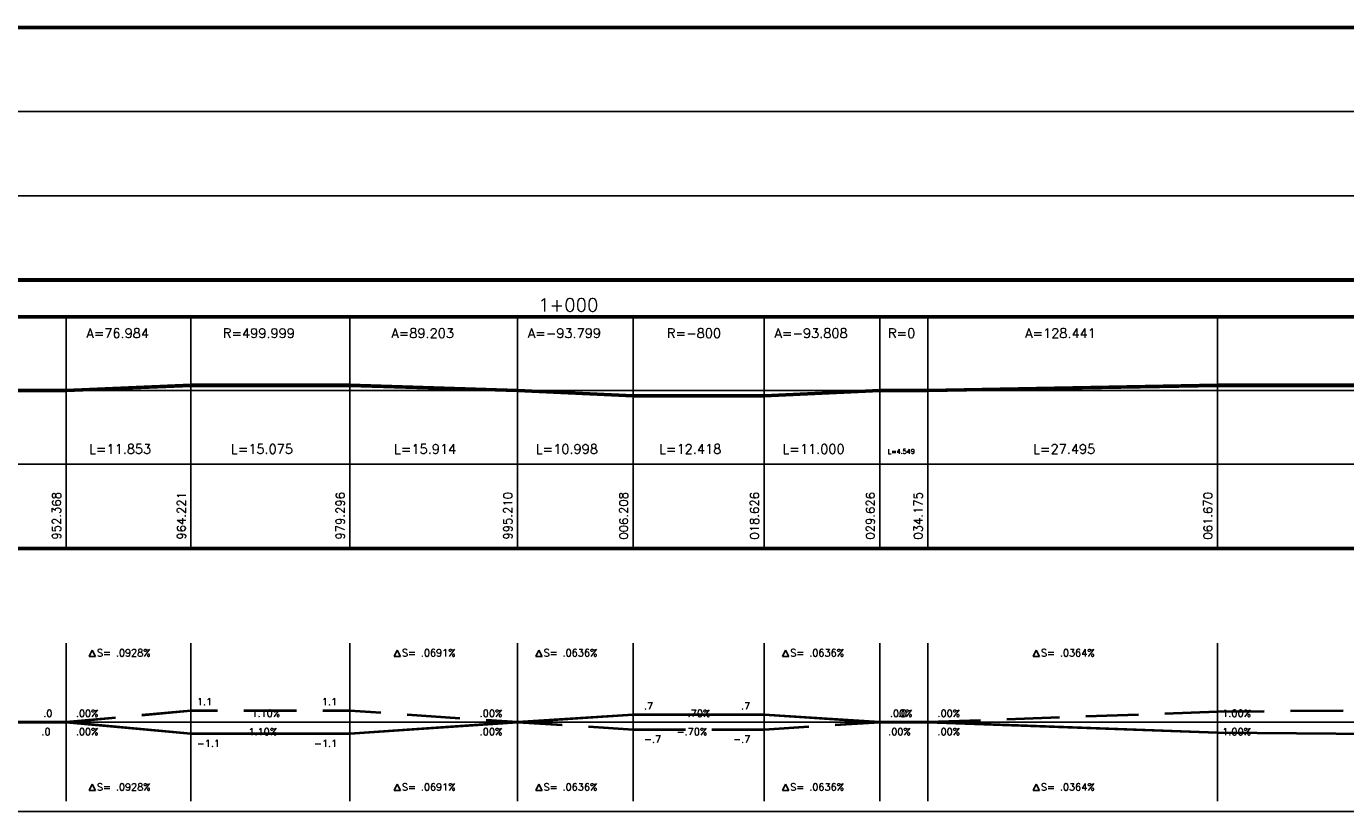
# Model space of a CAD drawing. Extents: x -17 to 189, y -4 to 76.
# Tile 9 of 14: x 112 to 137, y -4 to 11. Entities that reach past the tile are written whole.
import ezdxf

# ---------------------------------------------------------------- set-up
doc = ezdxf.new("R2010")
doc.units = 0
for name, color, linetype in [('996', 7, 'CONTINUOUS'), ('998', 7, 'CONTINUOUS'), ('999', 7, 'CONTINUOUS')]:
    doc.layers.add(name, color=color, linetype=linetype)
doc.styles.add('Schrift1', font='simplex')

msp = doc.modelspace()

# ---------------------------------------------------------------- linework, layer by layer
at = {"layer": '996', "color": 1, "linetype": 'CONTINUOUS'}
for p, q in [((21.5, 10.92), (174.331, 10.92)), ((21.5, 10.9), (174.331, 10.9)), ((21.5, 10.88), (174.331, 10.88)), ((21.5, 9.3), (174.331, 9.3)), ((21.5, 7.7), (174.331, 7.7)), ((21.5, 6.12), (174.331, 6.12)), ((21.5, 6.1), (174.331, 6.1)), ((21.5, 6.08), (174.331, 6.08)), ((21.5, 5.42), (174.331, 5.42)), ((21.5, 5.4), (174.331, 5.4)), ((21.5, 5.38), (174.331, 5.38)), ((112.946, 5.4), (112.946, 2.6)), ((115.317, 5.4), (115.317, 2.6)), ((118.332, 5.4), (118.332, 2.6)), ((121.515, 5.4), (121.515, 2.6)), ((123.714, 5.4), (123.714, 2.6)), ((126.198, 5.4), (126.198, 2.6)), ((128.398, 5.4), (128.398, 2.6)), ((129.308, 5.4), (129.308, 2.6)), ((134.807, 5.4), (134.807, 2.6)), ((28.5, 4), (172.831, 4)), ((21.5, 2.6), (174.331, 2.6)), ((112.946, 1), (112.946, 2.6)), ((115.317, 1), (115.317, 2.6)), ((118.332, 1), (118.332, 2.6)), ((121.515, 1), (121.515, 2.6)), ((123.714, 1), (123.714, 2.6)), ((126.198, 1), (126.198, 2.6)), ((128.398, 1), (128.398, 2.6)), ((129.308, 1), (129.308, 2.6)), ((134.807, 1), (134.807, 2.6)), ((21.5, 1.02), (174.331, 1.02)), ((21.5, 1), (174.331, 1)), ((21.5, 0.98), (174.331, 0.98)), ((112.946, -3.8), (112.946, -0.8)), ((112.946, -3.8), (112.946, -0.8)), ((113.442, -0.93), (113.382, -1.05)), ((113.502, -1.05), (113.442, -0.93)), ((115.317, -3.8), (115.317, -0.8)), ((115.317, -3.8), (115.317, -0.8)), ((118.332, -3.8), (118.332, -0.8)), ((118.332, -3.8), (118.332, -0.8)), ((119.233, -0.93), (119.173, -1.05)), ((119.293, -1.05), (119.233, -0.93)), ((121.515, -3.8), (121.515, -0.8)), ((121.515, -3.8), (121.515, -0.8)), ((121.924, -0.93), (121.864, -1.05)), ((121.984, -1.05), (121.924, -0.93)), ((123.714, -3.8), (123.714, -0.8)), ((123.714, -3.8), (123.714, -0.8)), ((126.198, -3.8), (126.198, -0.8)), ((126.198, -3.8), (126.198, -0.8)), ((126.608, -0.93), (126.548, -1.05)), ((126.668, -1.05), (126.608, -0.93)), ((128.398, -3.8), (128.398, -0.8)), ((128.398, -3.8), (128.398, -0.8)), ((129.307, -3.8), (129.307, -0.8)), ((129.307, -3.8), (129.307, -0.8)), ((131.367, -0.93), (131.307, -1.05)), ((131.427, -1.05), (131.367, -0.93)), ((134.807, -3.8), (134.807, -0.8)), ((134.807, -3.8), (134.807, -0.8)), ((113.382, -1.05), (113.502, -1.05)), ((119.173, -1.05), (119.293, -1.05)), ((121.864, -1.05), (121.984, -1.05)), ((126.548, -1.05), (126.668, -1.05)), ((131.307, -1.05), (131.427, -1.05)), ((28.5, -2.3), (172.831, -2.3)), ((113.442, -3.48), (113.382, -3.6)), ((113.502, -3.6), (113.442, -3.48)), ((119.233, -3.48), (119.173, -3.6)), ((119.293, -3.6), (119.233, -3.48)), ((121.924, -3.48), (121.864, -3.6)), ((121.984, -3.6), (121.924, -3.48)), ((126.608, -3.48), (126.548, -3.6)), ((126.668, -3.6), (126.608, -3.48)), ((131.367, -3.48), (131.307, -3.6)), ((131.427, -3.6), (131.367, -3.48)), ((113.382, -3.6), (113.502, -3.6)), ((119.173, -3.6), (119.293, -3.6)), ((121.864, -3.6), (121.984, -3.6)), ((126.548, -3.6), (126.668, -3.6)), ((131.307, -3.6), (131.427, -3.6))]:
    msp.add_line(p, q, dxfattribs=at)
at = {"layer": '996', "color": 15, "linetype": 'CONTINUOUS'}
for p, q in [((112.946, 4.02), (90.696, 4.02)), ((115.317, 4.12), (112.946, 4.02)), ((112.946, 4), (115.317, 4.1)), ((112.946, 3.98), (115.317, 4.08)), ((118.332, 4.12), (115.317, 4.12)), ((115.317, 4.1), (118.332, 4.1)), ((115.317, 4.08), (118.332, 4.08)), ((121.515, 4.02), (118.332, 4.12)), ((118.332, 4.1), (121.515, 4)), ((118.332, 4.08), (121.515, 3.98)), ((123.714, 3.92), (121.515, 4.02)), ((128.398, 4.02), (126.198, 3.92)), ((129.308, 4.02), (128.398, 4.02)), ((134.807, 4.12), (129.308, 4.02)), ((129.308, 4), (134.807, 4.1)), ((129.308, 3.98), (134.807, 4.08)), ((150.581, 4.12), (134.807, 4.12)), ((134.807, 4.1), (150.581, 4.1)), ((134.807, 4.08), (150.581, 4.08)), ((90.696, 4), (112.946, 4)), ((90.696, 3.98), (112.946, 3.98)), ((121.515, 4), (123.714, 3.9)), ((121.515, 3.98), (123.714, 3.88)), ((126.198, 3.92), (123.714, 3.92)), ((123.714, 3.9), (126.198, 3.9)), ((123.714, 3.88), (126.198, 3.88)), ((126.198, 3.9), (128.398, 4)), ((126.198, 3.88), (128.398, 3.98)), ((128.398, 4), (129.308, 4)), ((128.398, 3.98), (129.308, 3.98))]:
    msp.add_line(p, q, dxfattribs=at)
at = {"layer": '996', "color": 5, "linetype": 'CONTINUOUS'}
for p, q in [((113.882, -2.203), (112.946, -2.29)), ((112.946, -2.3), (113.882, -2.213)), ((112.946, -2.31), (113.882, -2.223)), ((115.317, -2.07), (114.382, -2.157)), ((114.382, -2.167), (115.317, -2.08)), ((114.382, -2.177), (115.317, -2.09)), ((115.824, -2.07), (115.317, -2.07)), ((115.317, -2.08), (115.824, -2.08)), ((115.317, -2.09), (115.824, -2.09)), ((117.324, -2.07), (116.324, -2.07)), ((116.324, -2.08), (117.324, -2.08)), ((116.324, -2.09), (117.324, -2.09)), ((118.332, -2.07), (117.824, -2.07)), ((117.824, -2.08), (118.332, -2.08)), ((117.824, -2.09), (118.332, -2.09)), ((118.923, -2.111), (118.332, -2.07)), ((118.332, -2.08), (118.923, -2.121)), ((118.332, -2.09), (118.923, -2.131)), ((120.423, -2.215), (119.423, -2.145)), ((119.423, -2.155), (120.423, -2.225)), ((119.423, -2.165), (120.423, -2.235)), ((121.515, -2.29), (120.923, -2.249)), ((123.714, -2.15), (121.515, -2.29)), ((121.515, -2.3), (123.714, -2.16)), ((121.515, -2.31), (123.714, -2.17)), ((126.198, -2.15), (123.714, -2.15)), ((123.714, -2.16), (126.198, -2.16)), ((123.714, -2.17), (126.198, -2.17)), ((128.398, -2.29), (126.198, -2.15)), ((126.198, -2.16), (128.398, -2.3)), ((126.198, -2.17), (128.398, -2.31)), ((130.307, -2.254), (129.307, -2.29)), ((131.807, -2.199), (130.807, -2.235)), ((130.807, -2.245), (131.807, -2.209)), ((130.807, -2.255), (131.807, -2.219)), ((133.307, -2.145), (132.307, -2.181)), ((132.307, -2.191), (133.307, -2.155)), ((132.307, -2.201), (133.307, -2.165)), ((134.807, -2.09), (133.807, -2.126)), ((133.807, -2.136), (134.807, -2.1)), ((133.807, -2.146), (134.807, -2.11)), ((135.695, -2.083), (134.807, -2.09)), ((134.807, -2.1), (135.695, -2.093)), ((134.807, -2.11), (135.695, -2.103)), ((137.195, -2.072), (136.195, -2.079)), ((136.195, -2.089), (137.195, -2.082)), ((136.195, -2.099), (137.195, -2.092)), ((112.946, -2.29), (90.696, -2.29)), ((90.696, -2.3), (112.946, -2.3)), ((90.696, -2.31), (112.946, -2.31)), ((112.946, -2.29), (112.571, -2.29)), ((112.571, -2.3), (112.946, -2.3)), ((112.571, -2.31), (112.946, -2.31)), ((115.317, -2.51), (112.946, -2.29)), ((112.946, -2.3), (115.317, -2.52)), ((112.946, -2.31), (115.317, -2.53)), ((121.515, -2.29), (118.332, -2.51)), ((118.332, -2.52), (121.515, -2.3)), ((118.332, -2.53), (121.515, -2.31)), ((120.923, -2.259), (121.515, -2.3)), ((120.923, -2.269), (121.515, -2.31)), ((122.364, -2.344), (121.515, -2.29)), ((121.515, -2.3), (122.364, -2.354)), ((121.515, -2.31), (122.364, -2.364)), ((123.714, -2.43), (122.864, -2.376)), ((122.864, -2.386), (123.714, -2.44)), ((122.864, -2.396), (123.714, -2.45)), ((124.706, -2.43), (123.714, -2.43)), ((123.714, -2.44), (124.706, -2.44)), ((123.714, -2.45), (124.706, -2.45)), ((126.198, -2.43), (125.206, -2.43)), ((125.206, -2.44), (126.198, -2.44)), ((125.206, -2.45), (126.198, -2.45)), ((127.048, -2.376), (126.198, -2.43)), ((126.198, -2.44), (127.048, -2.386)), ((126.198, -2.45), (127.048, -2.396)), ((128.398, -2.29), (127.548, -2.344)), ((127.548, -2.354), (128.398, -2.3)), ((127.548, -2.364), (128.398, -2.31)), ((129.307, -2.29), (128.398, -2.29)), ((129.307, -2.29), (128.398, -2.29)), ((128.398, -2.3), (129.307, -2.3)), ((128.398, -2.3), (129.307, -2.3)), ((128.398, -2.31), (129.307, -2.31)), ((128.398, -2.31), (129.307, -2.31)), ((129.307, -2.3), (130.307, -2.264)), ((129.307, -2.31), (130.307, -2.274)), ((134.807, -2.49), (129.307, -2.29)), ((129.307, -2.3), (134.807, -2.5)), ((129.307, -2.31), (134.807, -2.51)), ((150.583, -2.61), (134.807, -2.49)), ((134.807, -2.5), (150.583, -2.62)), ((118.332, -2.51), (115.317, -2.51)), ((115.317, -2.52), (118.332, -2.52)), ((115.317, -2.53), (118.332, -2.53)), ((134.807, -2.51), (150.583, -2.63))]:
    msp.add_line(p, q, dxfattribs=at)
at = {"layer": '998', "color": 1, "linetype": 'CONTINUOUS'}
msp.add_line((-3, -4), (189, -4), dxfattribs=at)

# ---------------------------------------------------------------- texts
at = {"layer": '999', "color": 1, "style": 'Schrift1'}
for s, height, p in [('  1+000', 0.252, (121.563, 5.5)), ('A=76.984', 0.18, (113.332, 5)), ('R=499.999', 0.18, (115.924, 5)), ('A=89.203', 0.18, (119.123, 5)), ('A=-93.799', 0.18, (121.714, 5)), ('R=-800', 0.18, (124.356, 5)), ('A=-93.808', 0.18, (126.398, 5)), ('R=0', 0.18, (128.553, 5)), ('A=128.441', 0.18, (131.157, 5)), ('L=11.853', 0.18, (113.382, 2.8)), ('L=15.075', 0.18, (116.074, 2.8)), ('L=15.914', 0.18, (119.173, 2.8)), ('L=10.998', 0.18, (121.864, 2.8)), ('L=12.418', 0.18, (124.206, 2.8)), ('L=11.000', 0.18, (126.548, 2.8)), ('L=4.549', 0.09, (128.548, 2.8)), ('L=27.495', 0.18, (131.307, 2.8)), ('S= .0928%', 0.135, (113.532, -1.05)), ('S= .0691%', 0.135, (119.323, -1.05)), ('S= .0636%', 0.135, (122.014, -1.05)), ('S= .0636%', 0.135, (126.698, -1.05)), ('S= .0364%', 0.135, (131.457, -1.05)), (' 1.1', 0.135, (115.337, -1.98)), (' 1.1', 0.135, (117.712, -1.98)), ('  .7', 0.135, (123.734, -2.06)), ('  .7', 0.135, (125.578, -2.06)), ('  .0', 0.135, (112.326, -2.2)), ('  .00%', 0.135, (112.946, -2.2)), (' 1.10%', 0.135, (116.374, -2.2)), ('  .00%', 0.135, (120.615, -2.2)), (' -.70%', 0.135, (124.506, -2.2)), ('  .00%', 0.135, (128.403, -2.2)), ('  .0', 0.135, (128.553, -2.2)), ('  .00%', 0.135, (129.307, -2.2)), (' 1.00%', 0.135, (134.807, -2.2)), ('   .0', 0.135, (112.176, -2.55)), ('  .00%', 0.135, (112.946, -2.55)), ('  1.10%', 0.135, (116.224, -2.55)), ('  .00%', 0.135, (120.615, -2.55)), ('  -.70%', 0.135, (124.356, -2.55)), ('   .00%', 0.135, (128.253, -2.55)), ('  .00%', 0.135, (129.307, -2.55)), (' 1.00%', 0.135, (134.807, -2.55)), (' -1.1', 0.135, (115.337, -2.77)), (' -1.1', 0.135, (117.562, -2.77)), ('  -.7', 0.135, (123.734, -2.69)), ('  -.7', 0.135, (125.428, -2.69)), ('S= .0928%', 0.135, (113.532, -3.6)), ('S= .0691%', 0.135, (119.323, -3.6)), ('S= .0636%', 0.135, (122.014, -3.6)), ('S= .0636%', 0.135, (126.698, -3.6)), ('S= .0364%', 0.135, (131.457, -3.6))]:
    msp.add_text(s, height=height, dxfattribs=at).set_placement(p)
for s, p in [('952.368', (112.846, 1.17)), ('964.221', (115.217, 1.17)), ('979.296', (118.232, 1.17)), ('995.210', (121.415, 1.17)), ('006.208', (123.614, 1.17)), ('018.626', (126.098, 1.17)), ('029.626', (128.298, 1.17)), ('034.175', (129.208, 1.17)), ('061.670', (134.707, 1.17))]:
    msp.add_text(s, height=0.162, rotation=90, dxfattribs=at).set_placement(p)

doc.saveas('drawing.dxf')
